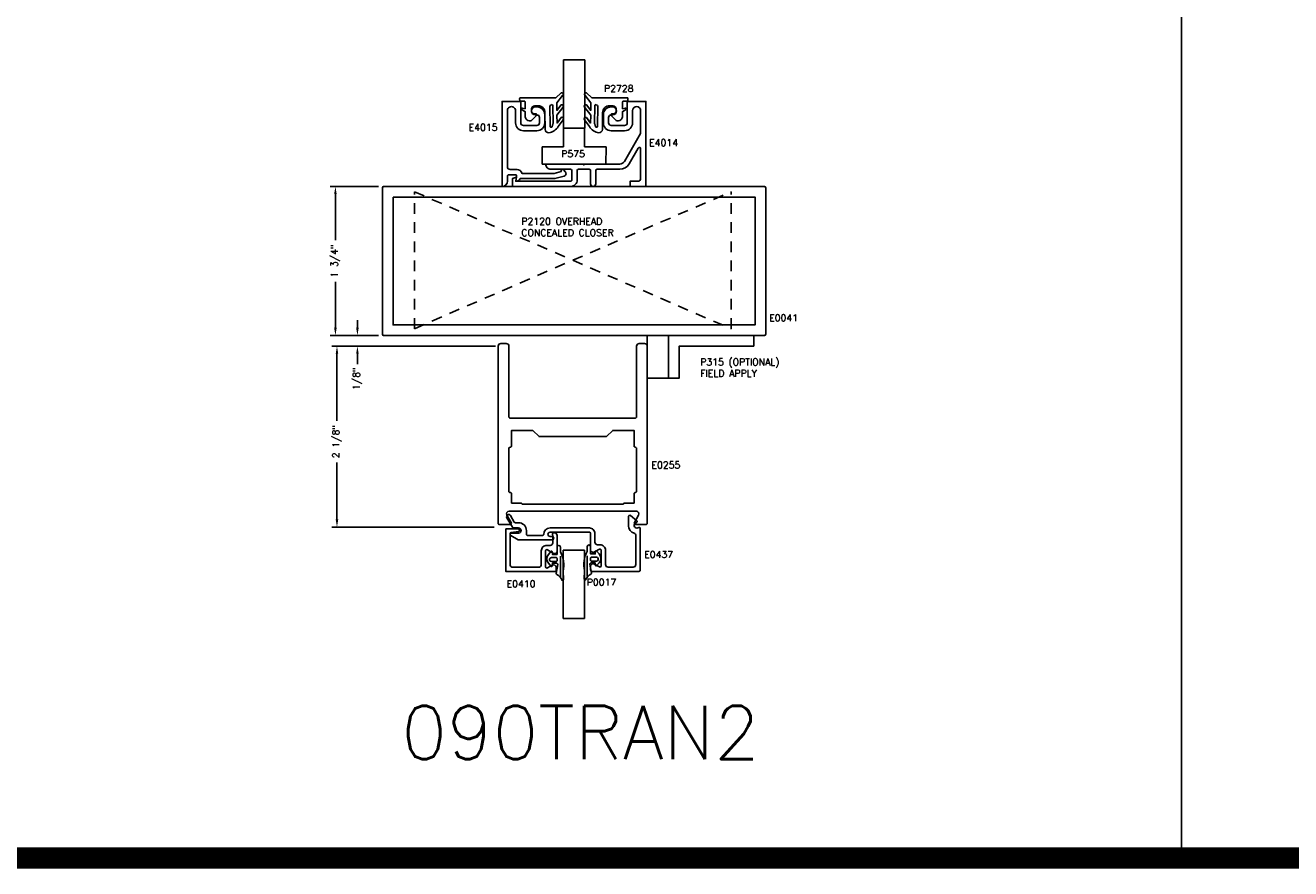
# Model space of a CAD drawing. Extents: x 0 to 123, y 0 to 90.
# Tile 2 of 59: x 15 to 30, y 15 to 25. Entities that reach past the tile are written whole.
import ezdxf

# ---------------------------------------------------------------- set-up
doc = ezdxf.new("R2010")
doc.units = 0
doc.header["$MEASUREMENT"] = 0
doc.header["$PDMODE"] = 3
doc.linetypes.add('SHIDDEN', pattern=[0.1875, 0.125, -0.0625])
doc.layers.get('DEFPOINTS').update_dxf_attribs({"linetype": 'CONTINUOUS'})
for name, color, linetype in [('R-ANNO-DIMS', 3, 'CONTINUOUS'), ('R-ANNO-TEXT', 6, 'CONTINUOUS'), ('R-DET1', 4, 'CONTINUOUS'), ('R-DET2', 2, 'CONTINUOUS'), ('R-DET3', 5, 'CONTINUOUS'), ('R-OTLN', 1, 'CONTINUOUS'), ('TITLE', 7, 'CONTINUOUS')]:
    doc.layers.add(name, color=color, linetype=linetype)
doc.styles.get("Standard").update_dxf_attribs({"font": 'simplex'})
doc.dimstyles.new('1X', dxfattribs={"dimscale": 0, "dimtxt": 0.08, "dimasz": 0.09, "dimexe": 0.062, "dimexo": 0.062, "dimgap": 0.045, "dimtad": 0, "dimdec": 4, "dimzin": 4, "dimtxsty": 'STANDARD', "dimcen": 0, "dimazin": 3, "dimtp": 0.02, "dimtfac": 1, "dimtdec": 4, "dimtofl": 0, "dimtmove": 0, "dimatfit": 3, "dimtolj": 1, "dimtzin": 4})

# ---------------------------------------------------------------- blocks, each defined once
blk = doc.blocks.new('*D135')
at = {"layer": 'DEFPOINTS', "color": 0}
for p in [(19.187, 22.766), (18.621, 21.016), (19.187, 21.016)]:
    blk.add_point(p, dxfattribs=at)
at = {"layer": 'R-ANNO-DIMS', "color": 0}
for p, q in [((19.125, 22.766), (18.559, 22.766)), ((18.621, 22.676), (18.621, 22.136)), ((18.621, 21.106), (18.621, 21.646)), ((19.125, 21.016), (18.559, 21.016))]:
    blk.add_line(p, q, dxfattribs=at)
for points in [[(18.606, 22.676), (18.636, 22.676), (18.621, 22.766)], [(18.606, 21.106), (18.636, 21.106), (18.621, 21.016)]]:
    blk.add_solid(points, dxfattribs=at)
at = {"layer": 'R-ANNO-DIMS', "color": 0, "insert": (18.621, 21.891), "char_height": 0.08, "attachment_point": 5, "rotation": 90}
blk.add_mtext('\\A1;1 3/4"', dxfattribs=at)
blk = doc.blocks.new('*D136')
at = {"layer": 'DEFPOINTS', "color": 0}
for p in [(18.879, 21.016), (19.187, 21.016), (19.36, 20.891)]:
    blk.add_point(p, dxfattribs=at)
at = {"layer": 'R-ANNO-DIMS', "color": 0}
for p, q in [((18.879, 21.106), (18.879, 21.196)), ((19.125, 21.016), (18.817, 21.016)), ((19.298, 20.891), (18.817, 20.891)), ((18.879, 20.801), (18.879, 20.679))]:
    blk.add_line(p, q, dxfattribs=at)
for points in [[(18.864, 21.106), (18.894, 21.106), (18.879, 21.016)], [(18.864, 20.801), (18.894, 20.801), (18.879, 20.891)]]:
    blk.add_solid(points, dxfattribs=at)
at = {"layer": 'R-ANNO-DIMS', "color": 0, "insert": (18.879, 20.509), "char_height": 0.08, "attachment_point": 5, "rotation": 90}
blk.add_mtext('\\A1;1/8"', dxfattribs=at)
blk = doc.blocks.new('*D134')
at = {"layer": 'DEFPOINTS', "color": 0}
for p in [(20.563, 20.891), (18.639, 18.766), (20.547, 18.766)]:
    blk.add_point(p, dxfattribs=at)
at = {"layer": 'R-ANNO-DIMS', "color": 0}
for p, q in [((20.501, 20.891), (18.577, 20.891)), ((18.639, 20.801), (18.639, 20.015)), ((18.639, 18.856), (18.639, 19.525)), ((20.485, 18.766), (18.577, 18.766))]:
    blk.add_line(p, q, dxfattribs=at)
for points in [[(18.624, 20.801), (18.654, 20.801), (18.639, 20.891)], [(18.624, 18.856), (18.654, 18.856), (18.639, 18.766)]]:
    blk.add_solid(points, dxfattribs=at)
at = {"layer": 'R-ANNO-DIMS', "color": 0, "insert": (18.639, 19.77), "char_height": 0.08, "attachment_point": 5, "rotation": 90}
blk.add_mtext('\\A1;2 1/8"', dxfattribs=at)
blk = doc.blocks.new('S')
at = {"layer": 'R-DET2'}
for p, q in [((4.542, 7.201), (4.542, 8.004)), ((4.542, 8.004), (4.792, 8.004)), ((4.792, 7.201), (4.792, 8.004)), ((4.792, 7.201), (4.542, 7.201))]:
    blk.add_line(p, q, dxfattribs=at)
blk = doc.blocks.new('GLASS')
at = {"layer": 'R-DET2'}
blk.add_blockref('S', (-4.542, -7.201), dxfattribs=at)
blk = doc.blocks.new('QUARTER_INCH_GLASS')
at = {"layer": 'R-DET2'}
blk.add_blockref('GLASS', (0, 0), dxfattribs=at)
blk = doc.blocks.new('SETTING_BLOCK')
at = {"layer": 'R-DET2'}
for p, q in [((0.25, 0.218), (0.25, 0)), ((0.5, 0.218), (0.5, 0)), ((0.25, 0), (0, 0)), ((0, 0), (0, -0.203)), ((0.5, 0), (0.751, 0)), ((0.751, 0), (0.75, -0.203)), ((0.042, -0.203), (0, -0.203))]:
    blk.add_line(p, q, dxfattribs=at)
blk = doc.blocks.new('1-4_P0017')
at = {"layer": 'R-DET2'}
for points in [[(-0.127, 0.093), (-0.131, 0.191, -0.280474), (-0.115, 0.201, 0.169063), (-0.053, 0.132, -0.378809), (-0.045, 0.121), (-0.064, 0.016, 0.346242), (-0.054, 0), (0, 0), (0.001, 0.03, -0.608656), (0.014, 0.036), (0.047, -0.001, -0.378617), (0.047, -0.104), (0.014, -0.141, -0.608656), (0.001, -0.135), (0, -0.105), (-0.055, -0.105), (-0.055, -0.19, -1), (-0.095, -0.19), (-0.095, -0.135, -0.175364)], [(0.032, -0.051, -0.341999), (0.012, -0.066), (-0.047, -0.066, -0.414214), (-0.055, -0.058), (-0.055, -0.029, -0.414214), (-0.047, -0.021), (0.012, -0.021, -0.341999), (0.032, -0.036, -0.127017)]]:
    blk.add_lwpolyline(points, format="xyb", close=True, dxfattribs=at)
blk.add_lwpolyline([(-0.095, -0.082), (-0.094, 0.158)], dxfattribs=at)
blk = doc.blocks.new('P315')
at = {"layer": 'R-DET3'}
for p, q in [((22.282, 21.016), (22.532, 21.016)), ((22.282, 21.016), (22.282, 20.516)), ((22.532, 21.016), (22.532, 20.516)), ((22.532, 20.516), (22.282, 20.516))]:
    blk.add_line(p, q, dxfattribs=at)
blk.add_lwpolyline([(22.532, 21.016), (22.532, 20.516), (22.657, 20.516), (22.657, 20.891), (23.532, 20.891), (23.532, 21.016), (22.532, 21.016)], close=True, dxfattribs=at)

msp = doc.modelspace()

# ---------------------------------------------------------------- linework, layer by layer
at = {"layer": 'R-DET1'}
for points in [[(20.5780675, 22.7657353), (20.5780675, 22.7657353), (20.5780675, 23.7657353), (20.7970674, 23.7657353), (20.7970674, 23.5127354, 0.4142135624), (20.8280674, 23.4817354), (20.9850672, 23.4817354, 0.4142135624), (21.0160672, 23.5127354), (21.0160672, 23.5757354, 0.4142135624), (20.9850672, 23.6067354), (20.9685664, 23.6067353, -0.9999956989), (20.9685664, 23.6997353), (20.9850671, 23.6997354, -0.4142105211), (21.0780675, 23.6067354), (21.0780675, 23.5127354, -0.4142105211), (20.9850671, 23.4197354), (20.8280675, 23.4197354, -0.4142105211), (20.7350671, 23.5127354), (20.7350671, 23.6562356, 1.0000028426), (20.6400677, 23.6562356), (20.6400677, 22.9967354, 0.414208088), (20.6710679, 22.9657353), (20.7514683, 22.9657353, -0.3396902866), (20.8113668, 22.9197353), (21.1889054, 22.9197353), (21.2697255, 22.9413911, -1.1793782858), (21.308999, 22.9452356, -0.716064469), (21.3050607, 22.8866721), (21.197067, 22.8577353), (20.7911737, 22.8577353, -0.2629058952), (20.7380673, 22.8277354), (20.7483648, 22.8861306, 0.4663072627), (20.7335927, 22.9037353), (20.6550671, 22.9037353, 0.4142423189), (20.6400677, 22.8887353), (20.6400677, 22.8277353, -0.4142103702), (20.5780675, 22.7657353, -0.335481)], [(21.1511781, 22.9677353), (21.3821784, 22.9677353, -0.4142135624), (21.3971784, 22.9527353), (21.3971784, 22.8427354, -0.4142135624), (21.3821784, 22.8277354), (20.7380673, 22.8277354), (20.7461774, 22.8737353), (20.7001779, 22.8614097), (20.7001779, 22.7657353), (21.3811787, 22.7657353, 0.4142135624), (21.4591787, 22.8437353), (21.4591787, 22.9527354, -0.4142135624), (21.4741787, 22.9677354), (21.6001788, 22.9677354, -0.4142135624), (21.6151788, 22.9527354), (21.6151788, 22.7967346, 1), (21.6771772, 22.7967346), (21.6771772, 22.9527354, -0.4142135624), (21.6921772, 22.9677354), (21.9599577, 22.9677354, 0.2679498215), (22.0682109, 23.0302354), (22.1761865, 23.2172557, -0.7673279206), (22.2041769, 23.2097557), (22.2041769, 22.8587354, -0.4142135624), (22.1731769, 22.8277354), (22.0791769, 22.8277354), (22.0791769, 22.7657353), (22.2661769, 22.7657353), (22.2661769, 23.7657353), (22.0471769, 23.7657353), (22.0471769, 23.5127353, -0.4142135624), (22.0161769, 23.4817353), (21.8591779, 23.4817353, -0.4142135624), (21.8281779, 23.5127353), (21.8281779, 23.5757353, -0.4142135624), (21.8591779, 23.6067353), (21.8756778, 23.6067353, 1), (21.8756778, 23.6997354), (21.8591779, 23.6997354, 0.4142135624), (21.7661779, 23.6067354), (21.7661779, 23.5127354, 0.4142135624), (21.8591779, 23.4197354), (22.0161769, 23.4197354, 0.4142135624), (22.1091769, 23.5127354), (22.1091769, 23.6562354, -1), (22.2041769, 23.6562354), (22.2041769, 23.3897352), (22.01423, 23.0607355, -0.2679499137), (21.9605363, 23.0297353), (21.5471771, 23.0297353), (21.5371787, 23.0197353), (21.5271785, 23.0297353), (21.0891781, 23.0297353, 0.4142135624)]]:
    msp.add_lwpolyline(points, format="xyb", close=True, dxfattribs=at)
for points in [[(21.1410067, 18.7556108), (21.6020106, 18.7556108, -0.4142135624), (21.6670106, 18.6906108), (21.6670106, 18.5885978, 0.4142135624), (21.6980106, 18.5575978), (21.7270106, 18.5575978, -0.4142135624), (21.7920106, 18.4925978), (21.7920106, 18.3266118, 0.4142135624), (21.8230106, 18.2956118), (22.1170056, 18.2956118, 0.4142135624), (22.1480056, 18.3266118), (22.1480056, 18.6636522, 0.3256627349), (22.1265058, 18.6931606, -0.3256627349), (22.0620066, 18.7816857), (22.0620066, 18.8900654, -0.6370702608), (22.0866484, 18.9015561), (22.1592895, 18.840603, -0.4779725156), (22.1589926, 18.8250425), (22.1389159, 18.8094616, 0.8690679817), (22.169427, 18.7561854), (22.1842973, 18.7621287, -0.5305087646), (22.1980086, 18.7528429), (22.1980086, 18.2606088, -0.4142135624), (22.1830086, 18.2456088), (21.6320066, 18.2456088, -0.4142135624), (21.6170066, 18.2606088), (21.6170066, 18.3031062, -0.5773590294), (21.6635073, 18.3299525), (21.7195062, 18.2976196, 0.5773590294), (21.7420066, 18.3106097), (21.7420066, 18.4925968, 0.5773411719), (21.7195069, 18.5055874), (21.6635059, 18.4732572, -0.5773411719), (21.6170066, 18.5001044), (21.6170066, 18.6906118, 0.4142135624), (21.6020066, 18.7056118), (21.1410092, 18.7056118, 1), (21.1410092, 18.6556088), (21.1630123, 18.6556088, -1), (21.1630123, 18.6156118), (20.7660092, 18.6156118), (20.6793899, 18.6656203, -0.7673308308), (20.6868898, 18.6936108), (20.7705399, 18.6936108, 1.0057039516), (20.7708915, 18.7556088), (20.7118912, 18.7556109, -0.2679461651), (20.6989012, 18.7631112), (20.6342401, 18.8751137, -0.9999753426), (20.6775388, 18.9001123), (20.7208437, 18.8251105, 0.2679423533), (20.7338339, 18.8176108), (20.7708943, 18.8176108, -0.4142135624), (20.8638943, 18.7246108), (20.8638943, 18.6806108, 0.4142135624), (20.8788937, 18.6656108), (21.0510077, 18.6656108, 0.4142119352), (21.0660077, 18.6806107, -0.4142119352), (21.1410092, 18.7556118)], [(21.1843026, 18.699158, 0.4559911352), (21.1694506, 18.6820575), (21.1726866, 18.659158), (21.1726886, 18.5821192, -0.4142135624), (21.1416886, 18.5511192), (21.1028766, 18.5511194, 0.4157347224), (21.0376876, 18.4859711), (21.0376866, 18.3251579, -0.4142135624), (21.0066866, 18.2941579), (20.7026896, 18.2941579, -0.4142135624), (20.6716896, 18.3251579), (20.6716866, 18.6888645, -0.3788668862), (20.6848586, 18.7037527), (20.7705156, 18.7142701, 0.9407073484), (20.7686876, 18.7441581), (20.6216886, 18.744158), (20.6216886, 18.2441581), (21.212688, 18.2441581), (21.2126896, 18.2914646, 0.5773503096), (21.1661896, 18.3183114), (21.1101876, 18.2859796, -0.5773499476), (21.0876876, 18.29897), (21.0876876, 18.4861195, -0.5773500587), (21.1101876, 18.4991099), (21.1761876, 18.4610047, 0.5773539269), (21.2226881, 18.4878514), (21.222688, 18.6681578, 0.4142112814), (21.191688, 18.6991579), (21.1843026, 18.6991579)]]:
    msp.add_lwpolyline(points, format="xyb", dxfattribs=at)
at = {"layer": 'R-DET2'}
for p, q in [((21.2971781, 23.4507353), (21.5471781, 23.4507355)), ((21.0891781, 23.0297353), (21.7971781, 23.0297353))]:
    msp.add_line(p, q, dxfattribs=at)
for points in [[(20.9615909, 23.6174379), (20.9755836, 23.6176821, -0.6681786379), (20.9829515, 23.600737), (20.9355387, 23.5516396, -0.6681786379), (20.8495793, 23.5854999), (20.8485522, 23.6443407), (20.8084323, 23.6717845, -0.8363234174), (20.8148844, 23.6861499), (20.8479664, 23.6779016), (20.8465026, 23.7617624, 0.4142135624), (20.8403988, 23.7676568), (20.7904064, 23.7667842, -0.4142135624), (20.7843026, 23.7726786), (20.783814, 23.8006743, -0.4142135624), (20.7897083, 23.8067781), (21.2082298, 23.807167, 0.1630378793), (21.2082298, 23.807167), (21.2711532, 23.8646176, -0.8866576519), (21.2871259, 23.8328139), (21.2192913, 23.7499166), (21.2208813, 23.6588285), (21.269228, 23.7235289, -0.9485134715), (21.2899496, 23.694339), (21.2218628, 23.6025995), (21.2234651, 23.5107996), (21.2715871, 23.5746948, -0.958754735), (21.2937968, 23.5465973), (21.2358723, 23.4699726, -0.2262200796), (21.1252225, 23.3962599, -0.4142135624), (21.0845305, 23.4355557), (21.08104, 23.6355253, 0.4142135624), (20.999656, 23.7141169), (20.9613151, 23.7134477, 0.3888787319), (20.9221106, 23.676244), (20.9209903, 23.660222, 0.4400105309)], [(21.8776584, 23.6174379), (21.8636658, 23.6176821, 0.6681786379), (21.8562979, 23.600737), (21.9037107, 23.5516396, 0.6681786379), (21.9896701, 23.5854999), (21.9906971, 23.6443407), (22.0308171, 23.6717845, 0.8363234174), (22.024365, 23.6861499), (21.9912829, 23.6779016), (21.9927467, 23.7617624, -0.4142135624), (21.9988505, 23.7676568), (22.0488429, 23.7667842, 0.4142135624), (22.0549467, 23.7726786), (22.0554354, 23.8006743, 0.4142135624), (22.049541, 23.8067781), (21.6310195, 23.807167, -0.1630378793), (21.6310195, 23.807167), (21.5680961, 23.8646176, 0.8866576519), (21.5521234, 23.8328139), (21.619958, 23.7499166), (21.6183681, 23.6588285), (21.5700214, 23.7235289, 0.9485134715), (21.5492998, 23.694339), (21.6173866, 23.6025995), (21.6157842, 23.5107996), (21.5676622, 23.5746948, 0.958754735), (21.5454526, 23.5465973), (21.603377, 23.4699726, 0.2262200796), (21.7140269, 23.3962599, 0.4142135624), (21.7547189, 23.4355557), (21.7582094, 23.6355253, -0.4142135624), (21.8395934, 23.7141169), (21.8779343, 23.7134477, -0.3888787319), (21.9171387, 23.676244), (21.9182591, 23.660222, -0.4400105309)], [(21.149226, 23.7218099, 0.3723118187), (21.1366566, 23.706746), (21.1406748, 23.4765418, 0.6681786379), (21.1664626, 23.4663838), (21.1737957, 23.5004351, 0.1989123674), (21.1780033, 23.5111168), (21.1744905, 23.7123652, 0.4573947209), (21.1570645, 23.7269056)], [(21.6900234, 23.7218099, -0.3723118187), (21.7025928, 23.706746), (21.6985745, 23.4765418, -0.6681786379), (21.6727867, 23.4663838), (21.6654536, 23.5004351, -0.1989123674), (21.661246, 23.5111168), (21.6647588, 23.7123652, -0.4573947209), (21.6821848, 23.7269056)]]:
    msp.add_lwpolyline(points, format="xyb", close=True, dxfattribs=at)
at = {"layer": 'R-DET3', "linetype": 'SHIDDEN'}
for p, q in [((19.5477471, 21.094887), (19.5477471, 22.704262)), ((19.5477471, 21.094887), (23.2664971, 22.704262)), ((19.5477471, 22.704262), (23.2664971, 21.094887)), ((23.2664971, 21.094887), (23.2664971, 22.704262))]:
    msp.add_line(p, q, dxfattribs=at)
at = {"layer": 'R-OTLN'}
for points in [[(19.1721221, 22.7507353), (19.1721221, 21.0307353, 0.4133333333), (19.1871221, 21.0157353), (23.6571221, 21.0157353, 0.4133333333), (23.6721221, 21.0307353), (23.6721221, 22.7507353, 0.4133333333), (23.6571221, 22.7657353), (19.1871221, 22.7657353, 0.4133333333), (19.1721221, 22.7507353)], [(20.6607221, 18.9527352, 0.5768466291), (20.6339221, 18.9062352), (20.6841221, 18.8191352, -0.5814315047), (20.6711221, 18.7967352), (20.5471221, 18.7967352, -0.4200158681), (20.5321221, 18.8117352), (20.5321221, 20.8907352, -0.4129032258), (20.5631221, 20.9217352), (20.6261221, 20.9217352, -0.4161327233), (20.6571221, 20.8907352), (20.6571221, 20.0617352, 0.4142135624), (20.6721221, 20.0467352), (22.1421221, 20.0467352, 0.4142135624), (22.1571221, 20.0617352), (22.1571221, 20.8907352, -0.4129032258), (22.1881221, 20.9217352), (22.2511221, 20.9217352, -0.4161327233), (22.2821221, 20.8907352), (22.2821221, 18.8117352, -0.4200158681), (22.2671221, 18.7967352), (22.1431221, 18.7967352, -0.5747651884), (22.1301221, 18.8191352), (22.1804221, 18.9062352, 0.5779217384), (22.1535221, 18.9527352), (20.6607221, 18.9527352)]]:
    msp.add_lwpolyline(points, format="xyb", close=True, dxfattribs=at)
msp.add_lwpolyline([(19.2971221, 22.6407353), (23.4221221, 22.6407353), (23.5471221, 22.6407353), (23.5471221, 21.1407353), (19.2971221, 21.1407353), (19.2971221, 22.6407353)], close=True, dxfattribs=at)
at = {"layer": 'R-OTLN', "linetype": 'CONTINUOUS'}
msp.add_lwpolyline([(22.157122, 19.1867353), (22.157122, 19.6877352, 0.4142135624), (22.142122, 19.7027352, -0.4323956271), (22.1261221, 19.7177352), (22.1261221, 19.9007354), (21.8761221, 19.9007354), (21.8031222, 19.8277352), (21.0111221, 19.8277352), (20.9381221, 19.9007354), (20.6881221, 19.9007354), (20.6881221, 19.7177352, -0.4142135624), (20.6731221, 19.7027352, 0.4323973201), (20.6571221, 19.6877352), (20.6571221, 19.1867353, 0.4142135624), (20.6721221, 19.1717353), (20.6731221, 19.1717353, -0.4142135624), (20.6881221, 19.1567353), (20.6881221, 19.0467353), (20.8031221, 19.0467353, -0.4142135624), (20.8131221, 19.0367353), (21.4071221, 19.0367353), (22.001122, 19.0367353, -0.4142135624), (22.011122, 19.0467353), (22.1261221, 19.0467353), (22.1261221, 19.1567353, -0.4323973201), (22.1421221, 19.1717353, 0.4142135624), (22.1571221, 19.1867353)], format="xyb", dxfattribs=at)
msp.add_lwpolyline([(22.157122, 19.1867353), (22.157122, 19.6877352, 0.4142135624), (22.142122, 19.7027352, -0.4323956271), (22.1261221, 19.7177352), (22.1261221, 19.9007354), (21.8761221, 19.9007354), (21.8031222, 19.8277352), (21.0111221, 19.8277352), (20.9381221, 19.9007354), (20.6881221, 19.9007354), (20.6881221, 19.7177352, -0.4142135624), (20.6731221, 19.7027352, 0.4323973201), (20.6571221, 19.6877352), (20.6571221, 19.1867353, 0.4142135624), (20.6721221, 19.1717353), (20.6731221, 19.1717353, -0.4142135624), (20.6881221, 19.1567353), (20.6881221, 19.0467353), (20.8031221, 19.0467353, -0.4142135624), (20.8131221, 19.0367353), (21.4071221, 19.0367353), (22.001122, 19.0367353, -0.4142135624), (22.011122, 19.0467353), (22.1261221, 19.0467353), (22.1261221, 19.1567353, -0.4323973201), (22.1421221, 19.1717353, 0.4142135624), (22.1571221, 19.1867353)], format="xyb", dxfattribs=at)
at = {"layer": 'TITLE'}
msp.add_line((28.5517256, 89.8789502), (28.5517256, 14.8789502), dxfattribs=at)
at = {"layer": 'TITLE', "const_width": 0.25}
msp.add_lwpolyline([(0.25, 14.8789502), (122.9080005, 14.8789502)], dxfattribs=at)

# ---------------------------------------------------------------- block references
at = {"layer": 'R-DET2'}
for name, p in [('QUARTER_INCH_GLASS', (21.2971781, 23.4507353)), ('SETTING_BLOCK', (21.0467181, 23.2327353)), ('QUARTER_INCH_GLASS', (21.2960603, 17.693475))]:
    msp.add_blockref(name, p, dxfattribs=at)
at = {"layer": 'R-DET3'}
msp.add_blockref('P315', (0, 0), dxfattribs=at)
at = {"layer": 'R-DET3', "rotation": 180}
msp.add_blockref('1-4_P0017', (21.1676881, 18.3407301), dxfattribs=at)
at = {"layer": 'R-DET3', "xscale": -1, "rotation": 180}
msp.add_blockref('1-4_P0017', (21.6720066, 18.3458975), dxfattribs=at)

# ---------------------------------------------------------------- texts
at = {"layer": 'R-ANNO-TEXT', "char_height": 0.08}
for s, insert, attachment_point in [('P2728', (21.7740701, 23.9165227), 4), ('\\A1;E4015', (20.523984, 23.4612699), 6), ('P575', (21.5501749, 23.1493638), 6), ('\\A1;E4014', (22.3037745, 23.27978), 4), ('\\A1;P2120 OVERHEAD\\PCONCEALED CLOSER', (20.8037136, 22.2890323), 4), ('\\A1;E0041', (23.7129919, 21.2229959), 4), ('\\A1;P315 (OPTIONAL)\\PFIELD APPLY', (22.9033714, 20.6377047), 4), ('E0255', (22.330919, 19.4949137), 4), ('\\A1;E0437', (22.2454287, 18.4441627), 4), ('\\A1;E0410', (20.6304879, 18.0999987), 4), ('\\A1;P0017', (21.5715799, 18.1188848), 4)]:
    msp.add_mtext(s, dxfattribs=dict(at, insert=insert, attachment_point=attachment_point))
at = {"layer": 'TITLE'}
msp.add_text('090TRAN2', height=0.625, dxfattribs=at).set_placement((19.3962697, 16.0405974))

# ---------------------------------------------------------------- dimensions: what is measured, and where the dimension line sits
at = {"layer": 'R-ANNO-DIMS'}
dim = msp.add_linear_dim(base=(18.6211614, 21.0157353), p1=(19.1871221, 22.7657353), p2=(19.1871221, 21.0157353), angle=90, dimstyle='1X', override={"dimscale": 1, "dimpost": '"'}, dxfattribs=at)
dim.commit()
dim.dimension.update_dxf_attribs({"geometry": '*D135', "text_midpoint": (18.6211614, 21.8907353)})
for base, p1, p2, picture, middle in [((18.8790796, 21.0157353), (19.3596221, 20.8907353), (19.1871221, 21.0157353), '*D136', (18.8790796, 20.5087353)), ((18.6388863, 18.7657353), (20.5631221, 20.8907353), (20.5471221, 18.7657353), '*D134', (18.6388863, 19.7702857))]:
    dim = msp.add_linear_dim(base=base, p1=p1, p2=p2, angle=90, dimstyle='1X', override={"dimscale": 1, "dimpost": '"'}, dxfattribs=at)
    dim.commit()
    dim.dimension.update_dxf_attribs({"geometry": picture, "text_midpoint": middle, "dimtype": 160})

doc.saveas('drawing.dxf')
